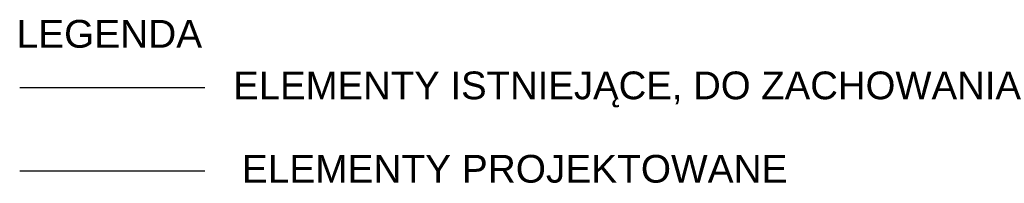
# Model space of a CAD drawing. Header units: millimetres. Extents: x 77315 to 1057463, y -108895 to -47643.
# Tile 62 of 62: x 1052149 to 1057463, y -48528 to -47643. Entities that reach past the tile are written whole.
import ezdxf

# ---------------------------------------------------------------- set-up
doc = ezdxf.new("R2010")
doc.units = ezdxf.units.MM
doc.header["$MEASUREMENT"] = 0
for name, color, linetype in [('A-WYSOKOSCI', 7, 'Continuous'), ('A_okno', 7, 'Continuous'), ('Nowe_A_okno', 7, 'Continuous')]:
    doc.layers.add(name, color=color, linetype=linetype)
doc.styles.add('STYL_AUTOMATYCZNY_1', font='arial.ttf')

msp = doc.modelspace()

# ---------------------------------------------------------------- linework, layer by layer
at = {"layer": 'A_okno'}
msp.add_line((1052148.5, -48009.7), (1053148.5, -48009.7), dxfattribs=at)
at = {"layer": 'Nowe_A_okno'}
msp.add_line((1052148.5, -48459.7), (1053148.5, -48459.7), dxfattribs=at)

# ---------------------------------------------------------------- texts
at = {"layer": 'A-WYSOKOSCI', "char_height": 150, "attachment_point": 5, "style": 'STYL_AUTOMATYCZNY_1'}
for s, insert in [('\\A1;{\\pqc;\\fArial|b0|i0|c238|p0;\\W1.000000;LEGENDA}', (1052632.6, -47720.7)), ('\\A1;{\\pqc;\\fArial|b0|i0|c238|p0;\\W1.000000;ELEMENTY ISTNIEJĄCE, DO ZACHOWANIA}', (1055454.6, -48020.5)), ('\\A1;{\\pqc;\\fArial|b0|i0|c238|p0;\\W1.000000;ELEMENTY PROJEKTOWANE}', (1054820.3, -48450.2))]:
    msp.add_mtext(s, dxfattribs=dict(at, insert=insert))

doc.saveas('drawing.dxf')
